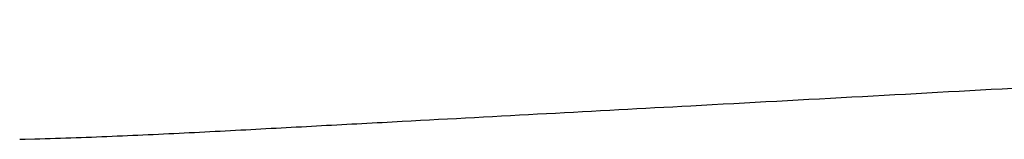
# Model space of a CAD drawing. Header units: millimetres. Extents: x 8 to 885, y 12 to 392.
# Tile 22 of 36: x 424.36 to 472.62, y 337.45 to 343.32. Entities that reach past the tile are written whole.
import ezdxf

# ---------------------------------------------------------------- set-up
doc = ezdxf.new("R2010")
doc.units = ezdxf.units.MM

msp = doc.modelspace()

# ---------------------------------------------------------------- linework, layer by layer
at = {"color": 7, "linetype": 'Continuous', "lineweight": 30}
for p, q in [((424.362, 337.454), (424.624, 337.46)), ((424.362, 337.457), (424.362, 337.451)), ((424.624, 337.46), (425.101, 337.472)), ((424.624, 337.464), (424.624, 337.457))]:
    msp.add_line(p, q, dxfattribs=at)
for points, knots in [([(425.1, 337.475), (425.774, 337.495), (427.122, 337.534), (429.143, 337.613), (431.162, 337.704), (433.179, 337.805), (435.844, 337.945), (439.155, 338.125), (446.508, 338.519), (455.346, 338.996), (465.67, 339.558), (474.085, 340.021), (482.501, 340.491), (490.916, 340.976), (499.331, 341.476), (506.592, 341.922), (512.702, 342.307), (517.659, 342.63), (522.616, 342.964), (525.92, 343.202), (527.572, 343.321)], [0, 0, 0, 0, 0.019712, 0.039411, 0.059101, 0.078781, 0.098456, 0.137086, 0.175713, 0.313668, 0.395784, 0.477902, 0.560023, 0.642146, 0.72427, 0.806394, 0.85479, 0.903188, 0.951591, 1, 1, 1, 1]), ([(425.1, 337.476), (425.1, 337.473), (425.101, 337.469), (425.101, 337.468), (425.101, 337.472), (425.101, 337.473)], [0, 0, 0, 0, 0.382304, 0.781151, 1, 1, 1, 1])]:
    msp.add_open_spline(points, degree=3, knots=knots, dxfattribs=at)

doc.saveas('drawing.dxf')
